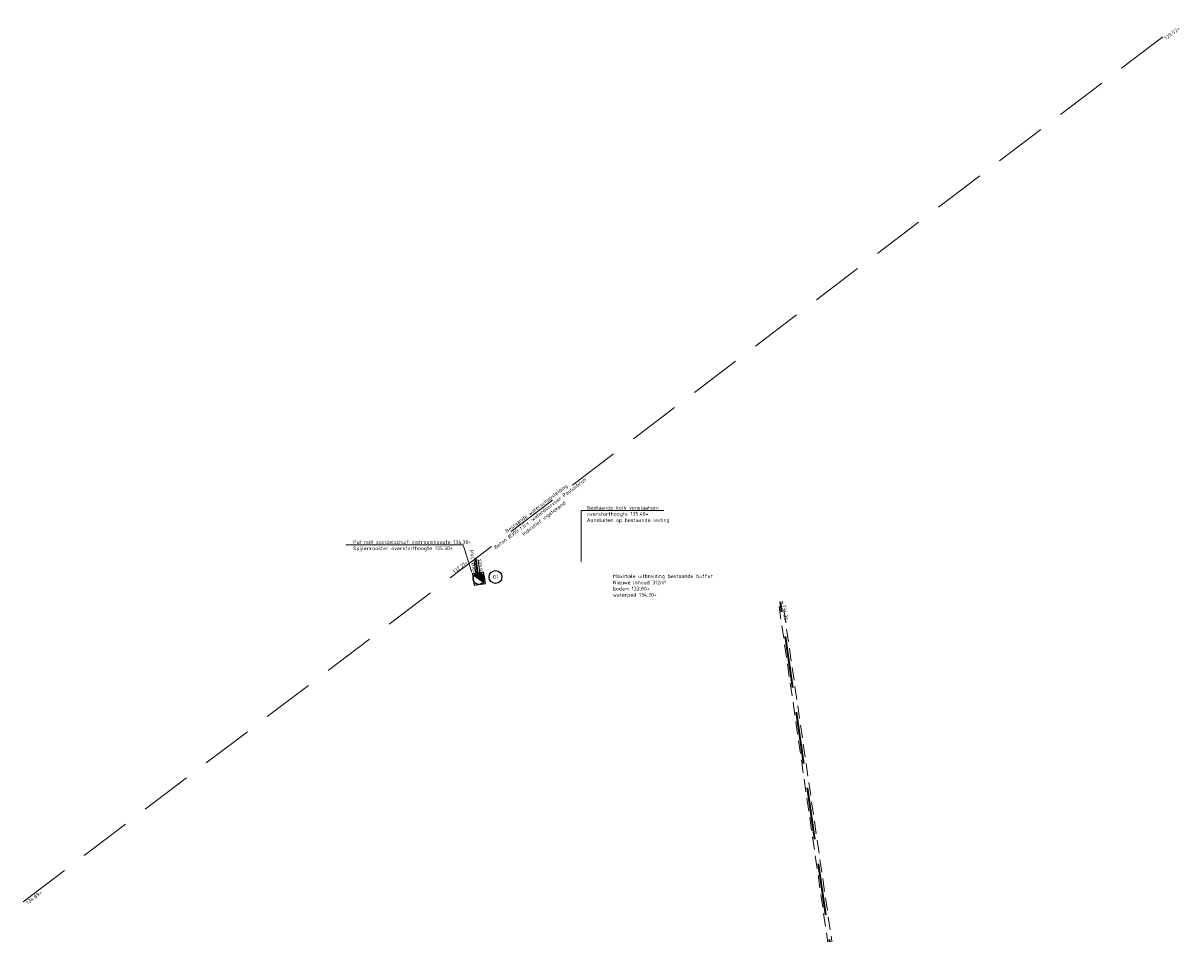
# Model space of a CAD drawing. Header units: metres. Extents: x 191795 to 192584, y 309727 to 309939.
# Tile 7 of 14: x 191889 to 192001, y 309851 to 309939. Entities that reach past the tile are written whole.
import ezdxf
from ezdxf import colors
from ezdxf.entities.mleader import LeaderData, LeaderLine
from ezdxf.enums import TextEntityAlignment as Align
from ezdxf.math import Vec2, Vec3

# ---------------------------------------------------------------- set-up
doc = ezdxf.new("R2010")
doc.units = ezdxf.units.M
doc.linetypes.add('DASHED2', pattern=[0.375, 0.25, -0.125])
doc.linetypes.add('RI-HWA-SO', pattern=[7.4, 5, -2.4])
for name, color, linetype, lineweight in [('B-WE-RI-HWA_RIOOLLEIDING_BETON-G', 251, 'RI-HWA-SO', 18), ('N-WE-RI-HWA-T18', 7, 'Continuous', 18), ('N-WE-RI-HWA_BOB-T18', 7, 'Continuous', 18), ('N-WE-RI-HWA_PUTNUMMER-S-200', 7, 'Continuous', 25), ('N-WE-RI-HWA_RIOOLLEIDING-PVC-DIKTE-G', 150, 'DASHED2', 9), ('N-WE-RI-HWA_RIOOLLEIDING_PVC-G', 150, 'RI-HWA-SO', 35), ('N-WE-RI-HWA_RIOOLPUT_BETON-S-200', 150, 'Continuous', 25), ('X-XX-AL-AANPIJLING-S', 6, 'Continuous', 5), ('X-XX-AL-AANPIJLING-T18', 7, 'Continuous', 18)]:
    doc.layers.add(name, color=color, linetype=linetype, lineweight=lineweight)
doc.styles.add('NLCS-ISO', font='NLCS-ISO.ttf')
doc.styles.add('NLCS-ISO-M200-T18', font='NLCS-ISO.ttf', dxfattribs={"height": 0.36})

# ---------------------------------------------------------------- blocks, each defined once
blk = doc.blocks.new('SRI-PUT_BETON-SO')
h = blk.add_hatch(color=256)
h.dxf.hatch_style = 1
h.paths.add_polyline_path([(1.41, 1.41, 0.668179), (-2, 0, 0.198912), (-1.41, -1.41)])
blk.add_line((-1.41, -1.41), (1.41, 1.41))
blk.add_lwpolyline([(-2, -2), (2, -2), (2, 2), (-2, 2)], close=True)
blk.add_circle((0, 0), 2)
blk = doc.blocks.new('SRI-PUTNUMMER-SO')
blk.add_circle((0, 0), 3.09)
at = {"style": 'NLCS-ISO'}
blk.add_attdef('PUTNR', text='', height=1.8, dxfattribs=at).set_placement((0, 0), align=Align.MIDDLE_CENTER)

msp = doc.modelspace()

# ---------------------------------------------------------------- linework, layer by layer
at = {"layer": 'B-WE-RI-HWA_RIOOLLEIDING_BETON-G', "flags": 128}
msp.add_lwpolyline([(191888.74, 309854.28), (192000.55, 309939.19)], dxfattribs=at)
at = {"layer": 'N-WE-RI-HWA_RIOOLLEIDING-PVC-DIKTE-G', "ltscale": 5}
for points in [[(191932.47, 309886.03), (191932.28, 309887.34)], [(191932.86, 309886.09), (191932.64, 309887.62)], [(191972.41, 309809.24), (191961.69, 309883.25)], [(191972.86, 309808.9), (191962.09, 309883.3)]]:
    msp.add_lwpolyline(points, dxfattribs=at)
at = {"layer": 'N-WE-RI-HWA_RIOOLLEIDING_PVC-G'}
for points in [[(191932.66, 309886.06), (191932.46, 309887.48)], [(191972.63, 309809.08), (191961.89, 309883.27)]]:
    msp.add_lwpolyline(points, dxfattribs=at)

# ---------------------------------------------------------------- block references
at = {"layer": 'N-WE-RI-HWA_PUTNUMMER-S-200', "xscale": 0.2, "yscale": 0.2, "zscale": 0.2}
msp.add_blockref('SRI-PUTNUMMER-SO', (191934.36, 309885.68), dxfattribs=at).add_auto_attribs({'PUTNR': 'O1'})
at = {"layer": 'N-WE-RI-HWA_RIOOLPUT_BETON-S-200', "xscale": 0.275, "yscale": 0.275, "zscale": 0.275, "rotation": 278.9461064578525}
msp.add_blockref('SRI-PUT_BETON-SO', (191932.75, 309885.51), dxfattribs=at)

# ---------------------------------------------------------------- texts
at = {"layer": 'N-WE-RI-HWA-T18', "insert": (191932.2, 309888.33), "char_height": 0.36, "attachment_point": 1, "rotation": 278.6417, "style": 'NLCS-ISO-M200-T18'}
msp.add_mtext_dynamic_manual_height_columns('PVC Ø160', width=2.6879, gutter_width=1.8, heights=[0], dxfattribs=at)
at = {"layer": 'N-WE-RI-HWA_BOB-T18', "char_height": 0.36, "attachment_point": 1, "rotation": 278.1102, "style": 'NLCS-ISO-M200-T18'}
for s, width, insert in [('133.80+', 1.2233, (191932.96, 309887.43)), ('134.35+', 2.2071, (191962.4, 309882.97))]:
    msp.add_mtext_dynamic_manual_height_columns(s, width=width, gutter_width=1.8, heights=[0], dxfattribs=dict(at, insert=insert))
at = {"layer": 'X-XX-AL-AANPIJLING-T18', "char_height": 0.36, "attachment_point": 1, "rotation": 37.2159, "style": 'NLCS-ISO-M200-T18'}
for s, insert in [('\\pxqc;129.52+', (191995.48, 309935.23)), ('\\pxqc;Bestaande waterschapsleiding \\PBeton Ø300 t.b.v. waterdoorvoer Paulusbron\\PIndicatief ingetekend', (191934.07, 309889.32)), ('\\pxqc;132.21+', (191926.72, 309883.65)), ('\\pxqc;134.89+', (191885.57, 309851.72))]:
    msp.add_mtext_dynamic_manual_height_columns(s, width=10.3408, gutter_width=12.5, heights=[0], dxfattribs=dict(at, insert=insert))
at = {"layer": 'X-XX-AL-AANPIJLING-T18', "insert": (191945.71, 309885.93), "char_height": 0.36, "attachment_point": 1, "style": 'NLCS-ISO-M200-T18'}
msp.add_mtext_dynamic_manual_height_columns('Maximale uitbreiding bestaande buffer\\PNieuwe inhoud 312m³\\Pbodem 133.80+\\Pwaterpeil 134.30+', width=10.3408, gutter_width=12.5, heights=[0], dxfattribs=at)

# ---------------------------------------------------------------- leaders
at = {"layer": 'X-XX-AL-AANPIJLING-S', "color": 0}
ml = msp.add_multileader_mtext('Standard', dxfattribs=at)
ml.set_content('Bestaande kolk verplaatsen\\Poverstorthoogte 135.40+ \\PAansluiten op bestaande leiding', style='NLCS-ISO')
ml.set_leader_properties(color=6, linetype='ByLayer', lineweight=-1)
ml.build(insert=Vec2(0, 0))
ml.multileader.update_dxf_attribs({"text_left_attachment_type": 6, "text_right_attachment_type": 6, "dogleg_length": 0.36, "arrow_head_size": 0.36})
ctx = ml.context
ctx.base_point, ctx.char_height, ctx.arrow_head_size, ctx.landing_gap_size, ctx.plane_origin = Vec3(191943, 309892.09), 0.36, 0.36, 0.18, Vec3(191945.29, 309889.58)
ctx.left_attachment, ctx.right_attachment = 6, 6
notes = []
notes.append((ctx, [(1, (1, 1, 0), (191942.64, 309892.09), (1, 0), 0.36, [(0, [(191942.63, 309887.02)], 0, [])])]))
ctx.mtext.insert, ctx.mtext.flow_direction = Vec3(191943.18, 309892.55), 5
ml = msp.add_multileader_mtext('Standard', dxfattribs=at)
ml.set_content('Put met spindelschuif instroomhoogte 134.30+\\PSpijlenrooster overstorthoogte 135.30+', style='NLCS-ISO')
ml.set_leader_properties(color=6, linetype='ByLayer', lineweight=-1)
ml.build(insert=Vec2(0, 0))
ml.multileader.update_dxf_attribs({"text_left_attachment_type": 6, "text_right_attachment_type": 6, "dogleg_length": 0.36, "arrow_head_size": 0.36})
ctx = ml.context
ctx.base_point, ctx.char_height, ctx.arrow_head_size, ctx.landing_gap_size, ctx.plane_origin = Vec3(191920.43, 309888.77), 0.36, 0.36, 0.18, Vec3(191934.78, 309888.53)
ctx.left_attachment, ctx.right_attachment = 6, 6
notes.append((ctx, [(0, (1, 1, 0), (191931.23, 309888.77), (-1, 0), 0.36, [(0, [(191932.12, 309885.97)], 0, [])])]))
ctx.mtext.insert, ctx.mtext.flow_direction = Vec3(191920.61, 309889.23), 5
for ctx, leaders in notes:
    for number, flags, end, landing, length, lines in leaders:
        leader = LeaderData()
        leader.index, (leader.has_last_leader_line, leader.has_dogleg_vector, leader.attachment_direction) = number, flags
        leader.last_leader_point, leader.dogleg_vector, leader.dogleg_length = Vec3(end), Vec3(landing), length
        for number, points, colour, breaks in lines:
            line = LeaderLine()
            line.index, line.vertices, line.color, line.breaks = number, Vec3.list(points), colors.encode_raw_color(colour), breaks
            leader.lines.append(line)
        ctx.leaders.append(leader)

doc.saveas('drawing.dxf')
